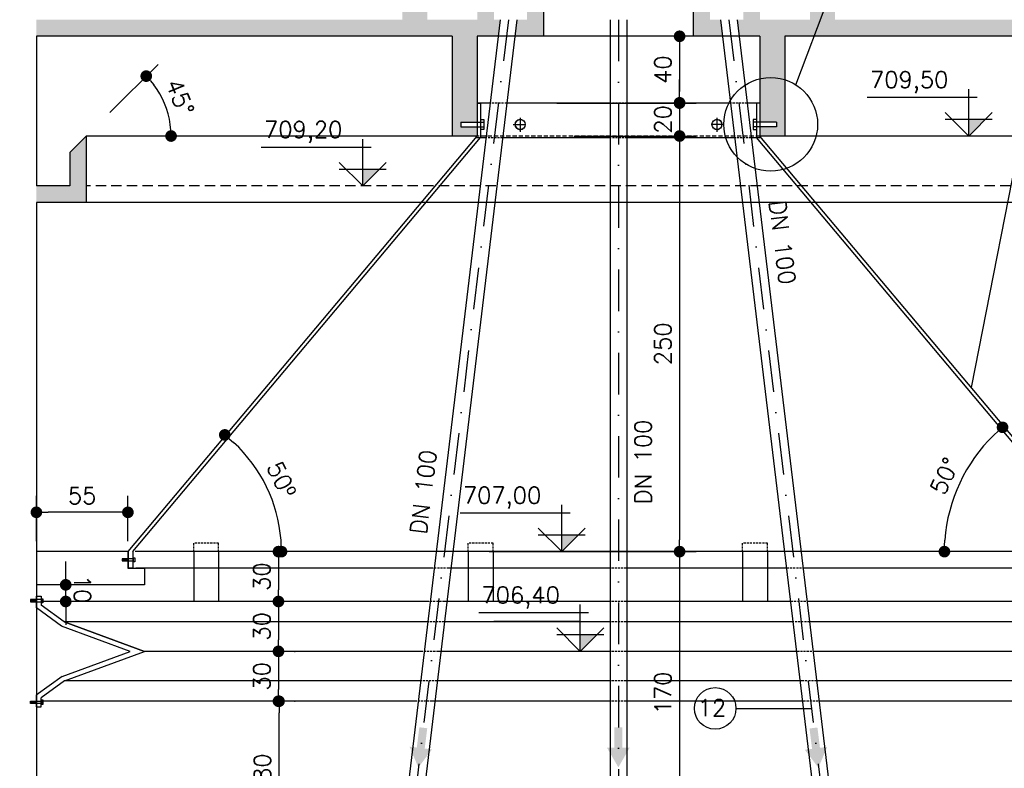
# Model space of a CAD drawing. Extents: x -5456 to -1251, y -1111 to 1859.
# Tile 21 of 24: x -2697 to -2106, y 906 to 1357. Entities that reach past the tile are written whole.
import ezdxf

# ---------------------------------------------------------------- set-up
doc = ezdxf.new("R2010")
doc.units = 0
doc.header["$LTSCALE"] = 10
doc.header["$MEASUREMENT"] = 0
for name, pattern in [('DASHDOT', [1, 0.5, -0.25, 0, -0.25]), ('HIDDEN', [0.375, 0.25, -0.125]), ('HIDDEN2', [0.1875, 0.125, -0.0625])]:
    doc.linetypes.add(name, pattern=pattern)
doc.layers.get('0').update_dxf_attribs({"linetype": 'CONTINUOUS'})
doc.layers.get('DEFPOINTS').update_dxf_attribs({"linetype": 'CONTINUOUS'})
for name, color, linetype in [('BAR-PECAS', 3, 'CONTINUOUS'), ('ELEVAÇÃO', 2, 'CONTINUOUS'), ('HITA', 150, 'CONTINUOUS'), ('PAREDES', 5, 'CONTINUOUS'), ('PROJEÇAO', 9, 'HIDDEN')]:
    doc.layers.add(name, color=color, linetype=linetype)
doc.styles.add('ROMANS', font='romans.shx')
doc.dimstyles.new('DIM1', dxfattribs={"dimtxt": 10, "dimasz": 7, "dimexe": 10, "dimexo": 20, "dimgap": 5, "dimtad": 1, "dimdec": 0, "dimzin": 0, "dimdsep": 46, "dimtxsty": 'ROMANS', "dimblk": 'DOT', "dimblk1": 'DOT', "dimblk2": 'DOT', "dimsah": 1, "dimcen": 0, "dimclrd": 6, "dimclre": 6, "dimclrt": 2, "dimadec": 0, "dimazin": 0, "dimtfac": 1e-07, "dimtdec": 0, "dimtix": 1, "dimtmove": 2, "dimatfit": 3, "dimldrblk": 'DOT', "dimfxl": 0, "dimtolj": 1, "dimtzin": 0, "dimarcsym": 0})

# ---------------------------------------------------------------- blocks, each defined once
blk = doc.blocks.new('DOT')
at = {"color": 0, "linetype": 'ByBlock'}
blk.add_line((-0.5, 0), (-1, 0), dxfattribs=at)
at = {"color": 0, "linetype": 'ByBlock', "const_width": 0.5}
blk.add_lwpolyline([(-0.25, 0, 1), (0.25, 0, 1)], format="xyb", close=True, dxfattribs=at)
blk = doc.blocks.new('*D96')
at = {"color": 9, "lineweight": -2}
blk.add_line((-2643.27, 1300.75), (-2614.31, 1329.71), dxfattribs=at)
blk.add_arc((-2657.41, 1286.6), 50.96, 7.87661, 37.12339, dxfattribs=at)
at = {"layer": 'DEFPOINTS', "color": 0}
for p in [(-2608.19, 1299.79), (-2657.41, 1286.6), (-2657.41, 1286.6), (-2507.41, 1286.6), (-2667.41, 1276.6)]:
    blk.add_point(p, dxfattribs=at)
at = {"color": 9, "lineweight": -2, "xscale": 7, "yscale": 7, "zscale": 7}
for p, rotation in [((-2621.38, 1322.64), 131.061692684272), ((-2606.45, 1286.6), 273.9383073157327)]:
    blk.add_blockref('DOT', p, dxfattribs=dict(at, rotation=rotation))
at = {"color": 3, "insert": (-2601.09, 1309.93), "char_height": 10, "attachment_point": 5, "rotation": 292.5, "style": 'ROMANS'}
blk.add_mtext('\\A1;45°', dxfattribs=at)
blk = doc.blocks.new('_DOT')
at = {"color": 0, "linetype": 'ByBlock'}
blk.add_line((-0.5, 0), (-1, 0), dxfattribs=at)
at = {"color": 0, "linetype": 'ByBlock', "const_width": 0.5}
blk.add_lwpolyline([(-0.25, 0, 1), (0.25, 0, 1)], format="xyb", close=True, dxfattribs=at)
blk = doc.blocks.new('*D97')
at = {"color": 9, "lineweight": -2}
for p, q in [((-2687.41, 1366.6), (-2687.41, 1482.98)), ((-2467.41, 1431.6), (-2467.41, 1482.98)), ((-2474.41, 1472.98), (-2680.41, 1472.98))]:
    blk.add_line(p, q, dxfattribs=at)
at = {"layer": 'DEFPOINTS', "color": 0}
for p in [(-2687.41, 1472.98), (-2467.41, 1411.6), (-2687.41, 1346.6)]:
    blk.add_point(p, dxfattribs=at)
at = {"color": 9, "lineweight": -2, "xscale": 7, "yscale": 7, "zscale": 7, "rotation": 180}
blk.add_blockref('DOT', (-2687.41, 1472.98), dxfattribs=at)
at = {"color": 9, "lineweight": -2, "xscale": 7, "yscale": 7, "zscale": 7}
blk.add_blockref('DOT', (-2467.41, 1472.98), dxfattribs=at)
at = {"color": 3, "insert": (-2577.41, 1482.98), "char_height": 10, "attachment_point": 5, "style": 'ROMANS'}
blk.add_mtext('\\A1;220', dxfattribs=at)
blk = doc.blocks.new('*D99')
at = {"color": 9, "lineweight": -2}
for p, q in [((-2669.8, 1023.62), (-2669.8, 1030.62)), ((-2669.78, 1006.61), (-2669.79, 1016.62)), ((-2657.2, 1016.64), (-2659.79, 1016.64)), ((-2657.19, 1006.63), (-2659.78, 1006.62)), ((-2669.77, 999.61), (-2669.76, 992.61))]:
    blk.add_line(p, q, dxfattribs=at)
at = {"layer": 'DEFPOINTS', "color": 0}
for p in [(-2677.2, 1016.62), (-2669.79, 1016.62), (-2677.19, 1006.6)]:
    blk.add_point(p, dxfattribs=at)
at = {"color": 9, "lineweight": -2, "xscale": 7, "yscale": 7, "zscale": 7}
for p, rotation in [((-2669.79, 1016.62), 270.0686911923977), ((-2669.78, 1006.61), 90.06869119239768)]:
    blk.add_blockref('DOT', p, dxfattribs=dict(at, rotation=rotation))
at = {"color": 3, "insert": (-2659.78, 1014.07), "char_height": 10, "attachment_point": 5, "rotation": 270.06869, "style": 'ROMANS'}
blk.add_mtext('\\A1;10', dxfattribs=at)
blk = doc.blocks.new('*D100')
at = {"color": 9, "lineweight": -2}
for p, q in [((-2687.41, 1042.87), (-2687.41, 1070.25)), ((-2632.41, 1042.87), (-2632.41, 1070.25)), ((-2639.41, 1060.25), (-2680.41, 1060.25))]:
    blk.add_line(p, q, dxfattribs=at)
at = {"layer": 'DEFPOINTS', "color": 0}
for p in [(-2687.41, 1060.25), (-2687.41, 1022.87), (-2632.41, 1022.87)]:
    blk.add_point(p, dxfattribs=at)
at = {"color": 9, "lineweight": -2, "xscale": 7, "yscale": 7, "zscale": 7, "rotation": 180}
blk.add_blockref('DOT', (-2687.41, 1060.25), dxfattribs=at)
at = {"color": 9, "lineweight": -2, "xscale": 7, "yscale": 7, "zscale": 7}
blk.add_blockref('DOT', (-2632.41, 1060.25), dxfattribs=at)
at = {"color": 3, "insert": (-2659.91, 1070.25), "char_height": 10, "attachment_point": 5, "style": 'ROMANS'}
blk.add_mtext('\\A1;55', dxfattribs=at)
blk = doc.blocks.new('*D101')
at = {"color": 9, "lineweight": -2}
blk.add_arc((-2044.04, 1036.6), 97.49, 134.02803, 175.88523, dxfattribs=at)
at = {"layer": 'DEFPOINTS', "color": 0}
for p in [(-2211.34, 1236.6), (-2125.44, 1090.26), (-2659.61, 1036.6), (-2047.95, 1036.6), (-2043.71, 1036.21)]:
    blk.add_point(p, dxfattribs=at)
at = {"color": 9, "lineweight": -2, "xscale": 7, "yscale": 7, "zscale": 7}
for p, rotation in [((-2106.59, 1111.38), 41.97064259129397), ((-2141.53, 1036.6), 267.9426135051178)]:
    blk.add_blockref('DOT', p, dxfattribs=dict(at, rotation=rotation))
at = {"color": 3, "insert": (-2141.42, 1082.11), "char_height": 10, "attachment_point": 5, "rotation": 64.95663, "style": 'ROMANS'}
blk.add_mtext('\\A1;50°', dxfattribs=at)
blk = doc.blocks.new('*D102')
at = {"color": 9, "lineweight": -2}
blk.add_arc((-2629.4, 1036.6), 89.33, 4.49101, 47.31963, dxfattribs=at)
at = {"layer": 'DEFPOINTS', "color": 0}
for p in [(-2472.08, 1236.6), (-2544.1, 1063.12), (-2629.71, 1036.21), (-2625.47, 1036.6), (-2023.81, 1036.6)]:
    blk.add_point(p, dxfattribs=at)
at = {"color": 9, "lineweight": -2, "xscale": 7, "yscale": 7, "zscale": 7}
for p, rotation in [((-2574.17, 1106.81), 139.5651355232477), ((-2540.07, 1036.6), 272.2455062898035)]:
    blk.add_blockref('DOT', p, dxfattribs=dict(at, rotation=rotation))
at = {"color": 3, "insert": (-2540.05, 1080), "char_height": 10, "attachment_point": 5, "rotation": 295.90532, "style": 'ROMANS'}
blk.add_mtext('\\A1;50º', dxfattribs=at)
blk = doc.blocks.new('*D104')
at = {"layer": 'DEFPOINTS', "color": 0}
for p in [(-2435.29, 1286.6), (-2435.29, 1036.6), (-2300.75, 1036.6)]:
    blk.add_point(p, dxfattribs=at)
at = {"layer": 'PAREDES', "color": 9, "lineweight": -2}
for p, q in [((-2300.75, 1279.6), (-2300.75, 1043.6)), ((-2415.29, 1036.6), (-2290.75, 1036.6))]:
    blk.add_line(p, q, dxfattribs=at)
at = {"layer": 'PAREDES', "color": 9, "lineweight": -2, "xscale": 7, "yscale": 7, "zscale": 7}
for p, rotation in [((-2300.75, 1286.6), 90), ((-2300.75, 1036.6), 270)]:
    blk.add_blockref('DOT', p, dxfattribs=dict(at, rotation=rotation))
at = {"layer": 'PAREDES', "color": 3, "insert": (-2310.75, 1161.6), "char_height": 10, "attachment_point": 5, "rotation": 90, "style": 'ROMANS'}
blk.add_mtext('\\A1;250', dxfattribs=at)
blk = doc.blocks.new('*D112')
at = {"layer": 'DEFPOINTS', "color": 0}
for p in [(-2435.29, 1036.6), (-2435.29, 866.6), (-2300.75, 866.6)]:
    blk.add_point(p, dxfattribs=at)
at = {"layer": 'PAREDES', "color": 9, "lineweight": -2}
for p, q in [((-2300.75, 1029.6), (-2300.75, 873.6)), ((-2415.29, 866.6), (-2290.75, 866.6))]:
    blk.add_line(p, q, dxfattribs=at)
at = {"layer": 'PAREDES', "color": 9, "lineweight": -2, "xscale": 7, "yscale": 7, "zscale": 7}
for p, rotation in [((-2300.75, 1036.6), 90), ((-2300.75, 866.6), 270)]:
    blk.add_blockref('DOT', p, dxfattribs=dict(at, rotation=rotation))
at = {"layer": 'PAREDES', "color": 3, "insert": (-2310.75, 951.6), "char_height": 10, "attachment_point": 5, "rotation": 90, "style": 'ROMANS'}
blk.add_mtext('\\A1;170', dxfattribs=at)
blk = doc.blocks.new('*D113')
at = {"color": 9, "lineweight": -2}
for p, q in [((-2530.95, 1006.6), (-2531.89, 1006.6)), ((-2541.89, 999.6), (-2541.89, 983.6)), ((-2530.95, 976.6), (-2531.89, 976.6))]:
    blk.add_line(p, q, dxfattribs=at)
at = {"layer": 'DEFPOINTS', "color": 0}
for p in [(-2550.95, 1006.6), (-2550.95, 976.6), (-2541.89, 976.6)]:
    blk.add_point(p, dxfattribs=at)
at = {"color": 9, "lineweight": -2, "xscale": 7, "yscale": 7, "zscale": 7}
for p, rotation in [((-2541.89, 1006.6), 90), ((-2541.89, 976.6), 270)]:
    blk.add_blockref('DOT', p, dxfattribs=dict(at, rotation=rotation))
at = {"color": 3, "insert": (-2551.89, 991.6), "char_height": 10, "attachment_point": 5, "rotation": 90, "style": 'ROMANS'}
blk.add_mtext('\\A1;30', dxfattribs=at)
blk = doc.blocks.new('*D114')
at = {"color": 9, "lineweight": -2}
for p, q in [((-2521.89, 946.6), (-2531.56, 946.6)), ((-2541.56, 873.6), (-2541.56, 939.6)), ((-2561.56, 866.6), (-2551.56, 866.6))]:
    blk.add_line(p, q, dxfattribs=at)
at = {"layer": 'DEFPOINTS', "color": 0}
for p in [(-2541.89, 946.6), (-2541.56, 946.6), (-2541.56, 866.6)]:
    blk.add_point(p, dxfattribs=at)
at = {"color": 9, "lineweight": -2, "xscale": 7, "yscale": 7, "zscale": 7}
for p, rotation in [((-2541.56, 946.6), 90), ((-2541.56, 866.6), 270)]:
    blk.add_blockref('DOT', p, dxfattribs=dict(at, rotation=rotation))
at = {"color": 3, "insert": (-2551.56, 906.6), "char_height": 10, "attachment_point": 5, "rotation": 90, "style": 'ROMANS'}
blk.add_mtext('\\A1;80', dxfattribs=at)
blk = doc.blocks.new('*D115')
at = {"color": 9, "lineweight": -2}
for p, q in [((-2532.2, 976.6), (-2531.89, 976.6)), ((-2541.89, 969.6), (-2541.89, 953.6)), ((-2532.2, 946.6), (-2531.89, 946.6))]:
    blk.add_line(p, q, dxfattribs=at)
at = {"layer": 'DEFPOINTS', "color": 0}
for p in [(-2552.2, 976.6), (-2552.2, 946.6), (-2541.89, 946.6)]:
    blk.add_point(p, dxfattribs=at)
at = {"color": 9, "lineweight": -2, "xscale": 7, "yscale": 7, "zscale": 7}
for p, rotation in [((-2541.89, 976.6), 90), ((-2541.89, 946.6), 270)]:
    blk.add_blockref('DOT', p, dxfattribs=dict(at, rotation=rotation))
at = {"color": 3, "insert": (-2551.89, 961.6), "char_height": 10, "attachment_point": 5, "rotation": 90, "style": 'ROMANS'}
blk.add_mtext('\\A1;30', dxfattribs=at)
blk = doc.blocks.new('*D116')
at = {"color": 9, "lineweight": -2}
for p, q in [((-2530.95, 1036.6), (-2531.89, 1036.6)), ((-2541.89, 1029.6), (-2541.89, 1013.6)), ((-2530.95, 1006.6), (-2531.89, 1006.6))]:
    blk.add_line(p, q, dxfattribs=at)
at = {"layer": 'DEFPOINTS', "color": 0}
for p in [(-2550.95, 1036.6), (-2550.95, 1006.6), (-2541.89, 1006.6)]:
    blk.add_point(p, dxfattribs=at)
at = {"color": 9, "lineweight": -2, "xscale": 7, "yscale": 7, "zscale": 7}
for p, rotation in [((-2541.89, 1036.6), 90), ((-2541.89, 1006.6), 270)]:
    blk.add_blockref('DOT', p, dxfattribs=dict(at, rotation=rotation))
at = {"color": 3, "insert": (-2551.89, 1021.6), "char_height": 10, "attachment_point": 5, "rotation": 90, "style": 'ROMANS'}
blk.add_mtext('\\A1;30', dxfattribs=at)
blk = doc.blocks.new('*D117')
at = {"color": 9, "lineweight": -2}
for p, q in [((-2207.41, 1451.6), (-2207.41, 1482.98)), ((-1987.41, 1366.6), (-1987.41, 1482.98)), ((-2200.41, 1472.98), (-1994.41, 1472.98))]:
    blk.add_line(p, q, dxfattribs=at)
at = {"layer": 'DEFPOINTS', "color": 0}
for p in [(-1987.41, 1472.98), (-2207.41, 1431.6), (-1987.41, 1346.6)]:
    blk.add_point(p, dxfattribs=at)
at = {"color": 9, "lineweight": -2, "xscale": 7, "yscale": 7, "zscale": 7, "rotation": 180}
blk.add_blockref('DOT', (-2207.41, 1472.98), dxfattribs=at)
at = {"color": 9, "lineweight": -2, "xscale": 7, "yscale": 7, "zscale": 7}
blk.add_blockref('DOT', (-1987.41, 1472.98), dxfattribs=at)
at = {"color": 3, "insert": (-2097.41, 1482.98), "char_height": 10, "attachment_point": 5, "style": 'ROMANS'}
blk.add_mtext('\\A1;220', dxfattribs=at)
blk = doc.blocks.new('*D121')
at = {"color": 9, "lineweight": -2}
for p, q in [((-2432.41, 1362.82), (-2432.41, 1459.69)), ((-2242.41, 1362.82), (-2242.41, 1459.69)), ((-2249.41, 1449.69), (-2425.41, 1449.69))]:
    blk.add_line(p, q, dxfattribs=at)
at = {"layer": 'DEFPOINTS', "color": 0}
for p in [(-2432.41, 1449.69), (-2432.41, 1342.82), (-2242.41, 1342.82)]:
    blk.add_point(p, dxfattribs=at)
at = {"color": 9, "lineweight": -2, "xscale": 7, "yscale": 7, "zscale": 7, "rotation": 180}
blk.add_blockref('DOT', (-2432.41, 1449.69), dxfattribs=at)
at = {"color": 9, "lineweight": -2, "xscale": 7, "yscale": 7, "zscale": 7}
blk.add_blockref('DOT', (-2242.41, 1449.69), dxfattribs=at)
at = {"color": 3, "insert": (-2337.41, 1459.69), "char_height": 10, "attachment_point": 5, "style": 'ROMANS'}
blk.add_mtext('\\A1;190', dxfattribs=at)
blk = doc.blocks.new('*D123')
at = {"layer": 'DEFPOINTS', "color": 0}
for p in [(-2435.29, 1346.6), (-2394.64, 1306.4), (-2300.75, 1306.4)]:
    blk.add_point(p, dxfattribs=at)
at = {"layer": 'PAREDES', "color": 9, "lineweight": -2}
for p, q in [((-2300.75, 1339.6), (-2300.75, 1313.4)), ((-2374.64, 1306.4), (-2290.75, 1306.4))]:
    blk.add_line(p, q, dxfattribs=at)
at = {"layer": 'PAREDES', "color": 9, "lineweight": -2, "xscale": 7, "yscale": 7, "zscale": 7}
for p, rotation in [((-2300.75, 1346.6), 90), ((-2300.75, 1306.4), 270)]:
    blk.add_blockref('DOT', p, dxfattribs=dict(at, rotation=rotation))
at = {"layer": 'PAREDES', "color": 3, "insert": (-2310.75, 1326.5), "char_height": 10, "attachment_point": 5, "rotation": 90, "style": 'ROMANS'}
blk.add_mtext('\\A1;40', dxfattribs=at)
blk = doc.blocks.new('*D124')
at = {"layer": 'DEFPOINTS', "color": 0}
for p in [(-2435.29, 1306.6), (-2384.25, 1286.6), (-2300.75, 1286.6)]:
    blk.add_point(p, dxfattribs=at)
at = {"layer": 'PAREDES', "color": 9, "lineweight": -2}
for p, q in [((-2300.75, 1313.6), (-2300.75, 1320.6)), ((-2300.75, 1306.6), (-2300.75, 1286.6)), ((-2364.25, 1286.6), (-2290.75, 1286.6)), ((-2300.75, 1279.6), (-2300.75, 1272.6))]:
    blk.add_line(p, q, dxfattribs=at)
at = {"layer": 'PAREDES', "color": 9, "lineweight": -2, "xscale": 7, "yscale": 7, "zscale": 7}
for p, rotation in [((-2300.75, 1306.6), 270), ((-2300.75, 1286.6), 90)]:
    blk.add_blockref('DOT', p, dxfattribs=dict(at, rotation=rotation))
at = {"layer": 'PAREDES', "color": 3, "insert": (-2310.75, 1296.6), "char_height": 10, "attachment_point": 5, "rotation": 90, "style": 'ROMANS'}
blk.add_mtext('\\A1;20', dxfattribs=at)
blk = doc.blocks.new('*D173')
at = {"color": 9, "lineweight": -2}
for p, q in [((-2707.41, 1366.6), (-2707.41, 1482.98)), ((-2687.41, 1366.6), (-2687.41, 1482.98)), ((-2714.41, 1472.98), (-2721.41, 1472.98)), ((-2687.41, 1472.98), (-2707.41, 1472.98)), ((-2680.41, 1472.98), (-2673.41, 1472.98))]:
    blk.add_line(p, q, dxfattribs=at)
at = {"layer": 'DEFPOINTS', "color": 0}
for p in [(-2707.41, 1472.98), (-2707.41, 1346.6), (-2687.41, 1346.6)]:
    blk.add_point(p, dxfattribs=at)
at = {"color": 9, "lineweight": -2, "xscale": 7, "yscale": 7, "zscale": 7}
blk.add_blockref('DOT', (-2707.41, 1472.98), dxfattribs=at)
at = {"color": 9, "lineweight": -2, "xscale": 7, "yscale": 7, "zscale": 7, "rotation": 180}
blk.add_blockref('DOT', (-2687.41, 1472.98), dxfattribs=at)
at = {"color": 3, "insert": (-2697.41, 1482.98), "char_height": 10, "attachment_point": 5, "style": 'ROMANS'}
blk.add_mtext('\\A1;30', dxfattribs=at)

msp = doc.modelspace()

# ---------------------------------------------------------------- hatches: boundary and pattern name
at = {"linetype": 'Continuous'}
for points in [[(-2453.96, 918.14), (-2449.6, 917.6), (-2457.79, 906.76), (-2463.08, 919.27), (-2458.72, 918.73), (-2457.21, 930.95), (-2452.45, 930.36)], [(-2339.96, 918.6), (-2344.35, 918.6), (-2337.56, 906.84), (-2330.77, 918.6), (-2335.16, 918.6), (-2335.16, 930.92), (-2339.96, 930.92)], [(-2221.12, 917.98), (-2225.48, 917.44), (-2217.29, 906.61), (-2212, 919.11), (-2216.36, 918.57), (-2217.87, 930.8), (-2222.63, 930.21)]]:
    msp.add_hatch(color=1, dxfattribs=at).paths.add_polyline_path(points)
at = {"layer": 'BAR-PECAS'}
h = msp.add_hatch(dxfattribs=at)
h.set_pattern_fill('AR-CONC', color=9, scale=3, style=0)
h.set_pattern_definition([(130, (-6773.341, 422.594), (-21.517805, -1.882564), [2.25, -24.75]), (185, (-6773.34, 422.594), (4.16254, 22.56576), [1.8, -19.8]), (79.5486, (-6775.134, 422.437), (-17.35528, 20.68319), [1.91221, -21.03426]), (133.8158, (-6773.34, 428.594), (-32.01723, -4.96557), [3.375, -37.125]), (83.3644, (-6776.01, 428.18), (-28.03988, 29.22354), [2.8683, -31.5514]), (188.8158, (-6773.34, 428.594), (-28.03986, 29.22356), [2.7, -29.7]), (159, (-6776.341, 427.094), (-17.90721, -12.078567), [2.25, -24.75]), (214, (-6776.34, 427.094), (-7.29946, 21.7545), [1.8, -19.8]), (108.5486, (-6777.833, 426.087), (-25.20668, 9.675915), [1.91221, -21.03426]), (142.5, (-6773.341, 422.594), (-0.364796, 9.986816), [0, -19.56, 0, -20.1, 0, -19.875]), (172.5, (-6773.341, 422.594), (-7.892086, 11.832351), [0, -11.46, 0, -19.11, 0, -7.575]), (212.5, (-6766.651, 422.594), (-16.014673, -0.676646), [0, -7.5, 0, -23.4, 0, -31.05]), (222.5, (-6763.651, 422.594), (-17.495585, 3.00315), [0, -9.75, 0, -15.54, 0, -22.05])])
h.paths.add_polyline_path([(-2687.41, 1356.6), (-2467.41, 1356.6), (-2467.41, 1411.6), (-2457.41, 1411.6), (-2457.41, 1407.6), (-2452.41, 1407.6), (-2452.41, 1356.6), (-2422.41, 1356.6), (-2422.41, 1376.6), (-2412.41, 1366.6), (-2412.41, 1356.6), (-2408.69, 1356.6), (-2409.89, 1346.6), (-2422.41, 1346.6), (-2422.41, 1295.04), (-2432.33, 1295.04), (-2432.33, 1292.04), (-2422.41, 1292.04), (-2422.41, 1286.6), (-2437.41, 1286.6), (-2437.41, 1346.6), (-2687.41, 1346.6)])
h.paths.add_polyline_path([(-2207.41, 1367.17), (-2207.41, 1356.6), (-2078.08, 1356.6), (-2080.23, 1346.6), (-2217.15, 1346.6)])
h.paths.add_polyline_path([(-2222.41, 1407.6), (-2217.41, 1407.6), (-2217.41, 1411.6), (-2207.41, 1411.6), (-2207.41, 1401.6), (-2207.41, 1367.17), (-2217.15, 1346.6), (-2237.41, 1346.6), (-2237.41, 1320.46, 0.135637), (-2252.41, 1321.04), (-2252.41, 1346.6), (-2264.94, 1346.6), (-2266.14, 1356.6), (-2262.41, 1356.6), (-2262.41, 1366.6), (-2252.41, 1376.6), (-2252.41, 1356.6), (-2222.41, 1356.6)])
h.paths.add_polyline_path([(-2252.41, 1321.04, -0.135637), (-2237.41, 1320.46), (-2237.41, 1286.6), (-2252.41, 1286.6), (-2252.41, 1292.04), (-2242.49, 1292.04), (-2242.49, 1295.04), (-2252.41, 1295.04)])
h.paths.add_polyline_path([(-2292.41, 1407.6), (-2282.41, 1407.6), (-2282.41, 1356.6), (-2292.41, 1356.6)])
h.paths.add_polyline_path([(-2292.41, 1356.6), (-2282.41, 1356.6), (-2276.21, 1356.6), (-2275.01, 1346.6), (-2292.41, 1346.6)])
h.paths.add_polyline_path([(-2392.41, 1407.6), (-2382.41, 1407.6), (-2382.41, 1356.6), (-2392.41, 1356.6)])
h.paths.add_polyline_path([(-2398.61, 1356.6), (-2392.41, 1356.6), (-2382.41, 1356.6), (-2382.41, 1346.6), (-2399.82, 1346.6)])
h.paths.add_polyline_path([(-2078.08, 1356.6), (-1967.41, 1356.6), (-1967.41, 1083.57), (-1978.33, 1058.79, 0.06849), (-1987.41, 1065.88), (-1987.41, 1246.6), (-2017.41, 1246.6), (-2017.41, 1286.6), (-2007.41, 1276.6), (-2007.41, 1256.6), (-1987.41, 1256.6), (-1987.41, 1346.6), (-2080.23, 1346.6)])
h.paths.add_polyline_path([(-1987.41, 1065.88, -0.208186), (-1967.41, 1038.71), (-1967.41, 1019.93, -0.208186), (-1987.41, 992.76), (-1987.41, 1006.43), (-1984.27, 1006.43), (-1984.27, 1007.79), (-1987.41, 1007.79)])
h.paths.add_polyline_path([(-1967.41, 1083.57), (-1967.41, 1038.71, 0.137731), (-1978.33, 1058.79)])
h.paths.add_polyline_path([(-1987.41, 992.76, 0.208186), (-1967.41, 1019.93), (-1967.41, 957.63), (-1987.41, 962.33)])
h.paths.add_polyline_path([(-1987.41, 945.55), (-1983.97, 945.56), (-1983.98, 946.91), (-1987.41, 946.9), (-1987.41, 962.33), (-1967.41, 957.63), (-1967.41, 626.6), (-2220.49, 626.6), (-2217.33, 634.35, 0.538906), (-2171.88, 646.6), (-1987.41, 646.6)])
h.paths.add_polyline_path([(-2225.4, 646.6), (-2184.67, 646.6), (-2184.67, 642.32), (-2183.17, 642.32), (-2183.17, 646.6), (-2171.88, 646.6, -0.72294)])
h.paths.add_polyline_path([(-2687.41, 646.6), (-2491.65, 646.6), (-2491.65, 642.32), (-2490.15, 642.32), (-2490.15, 646.6), (-2338.32, 646.6), (-2338.32, 642.32), (-2336.82, 642.32), (-2336.82, 646.6), (-2225.4, 646.6, 0.132437), (-2217.33, 634.35), (-2220.49, 626.6), (-2687.41, 626.6)])
h.paths.add_polyline_path([(-2687.41, 1256.6), (-2667.41, 1256.6), (-2667.41, 1276.6), (-2657.41, 1286.6), (-2657.41, 1246.6), (-2687.41, 1246.6)])
at = {"layer": 'ELEVAÇÃO'}
for points in [[(-2126.89, 1296.75), (-2116.75, 1296.75), (-2126.89, 1286.6)], [(-2491.2, 1266.75), (-2481.06, 1266.75), (-2491.2, 1256.6)], [(-2371.62, 1046.75), (-2361.47, 1046.75), (-2371.62, 1036.6)], [(-2360.48, 986.75), (-2350.34, 986.75), (-2360.48, 976.6)]]:
    msp.add_hatch(color=256, dxfattribs=at).paths.add_polyline_path(points)

# ---------------------------------------------------------------- linework, layer by layer
at = {"color": 9}
for p, q in [((-2230.95, 1317.45), (-2123.76, 1601.6)), ((-2046.1, 1539.95), (-2125.52, 1135.41)), ((-2396.56, 1297.5), (-2396.56, 1289.16)), ((-2278.27, 1297.5), (-2278.27, 1289.16)), ((-2400.71, 1293.54), (-2393.11, 1293.54)), ((-2274.12, 1293.54), (-2281.72, 1293.54)), ((-2266.85, 942.29), (-2221.08, 942.29))]:
    msp.add_line(p, q, dxfattribs=at)
at = {"color": 5}
for p, q in [((-2382.41, 1346.6), (-2382.41, 1407.6)), ((-2292.41, 1346.6), (-2292.41, 1407.6)), ((-2437.41, 1346.6), (-2687.41, 1346.6)), ((-2437.41, 1346.6), (-2437.41, 1286.6)), ((-2382.41, 1346.6), (-2422.41, 1346.6)), ((-2422.41, 1346.6), (-2422.41, 1286.6)), ((-2252.41, 1346.6), (-2292.41, 1346.6)), ((-2252.41, 1346.6), (-2252.41, 1286.6)), ((-1987.41, 1346.6), (-2237.41, 1346.6)), ((-2237.41, 1346.6), (-2237.41, 1286.6)), ((-2422.41, 1286.6), (-2437.41, 1286.6)), ((-2237.41, 1286.6), (-2252.41, 1286.6))]:
    msp.add_line(p, q, dxfattribs=at)
at = {"color": 9, "linetype": 'DASHDOT', "ltscale": 5}
for p, q in [((-2403.65, 1356.59), (-2483.42, 692.87)), ((-2337.41, 1356.6), (-2337.41, 675.37)), ((-2271.17, 1356.58), (-2191.43, 692.88))]:
    msp.add_line(p, q, dxfattribs=at)
at = {"color": 3}
for p, q in [((-2408.69, 1356.57), (-2477.47, 783.2)), ((-2398.61, 1356.6), (-2467.67, 782.02)), ((-2342.41, 1356.6), (-2342.41, 783.26)), ((-2332.41, 1356.6), (-2332.39, 783.26)), ((-2276.21, 1356.6), (-2207.16, 782.02)), ((-2266.14, 1356.57), (-2197.23, 783.21)), ((-2292.41, 1346.6), (-2382.41, 1346.6)), ((-2422.41, 1306.4), (-2420.41, 1306.4)), ((-2420.41, 1306.4), (-2420.41, 1285.63)), ((-2252.41, 1306.4), (-2255.41, 1306.4)), ((-2254.41, 1306.4), (-2254.41, 1285.63)), ((-2632.23, 1036.6), (-2422.41, 1286.6)), ((-2629.41, 1036.6), (-2420.41, 1285.63)), ((-2045.42, 1036.6), (-2254.41, 1285.63)), ((-2042.6, 1036.6), (-2252.41, 1286.6)), ((-2632.41, 1036.6), (-2687.41, 1036.6)), ((-2632.41, 1036.6), (-2632.4, 1026.6)), ((-2632.23, 1036.6), (-2632.23, 1026.77)), ((-2629.41, 1036.6), (-2629.41, 1026.77)), ((-2632.4, 1026.6), (-2622.4, 1026.6)), ((-2632.23, 1026.77), (-2629.41, 1026.77)), ((-2622.4, 1026.6), (-2622.39, 1016.66)), ((-2622.39, 1016.67), (-2687.41, 1016.6)), ((-2687.41, 1002.89), (-2687.41, 1009.89)), ((-2687.41, 1009.89), (-2684.58, 1009.89)), ((-2684.58, 1009.89), (-2684.58, 1004.42)), ((-2672.23, 991.73), (-2687.41, 1002.77)), ((-2360.48, 994.47), (-2412.39, 994.47)), ((-2452.13, 994.4), (-2670.97, 994.4)), ((-2342.86, 994.4), (-2442.15, 994.4)), ((-2232.68, 994.4), (-2332.86, 994.4)), ((-2004.82, 994.4), (-2222.61, 994.4)), ((-2671.94, 961.56), (-2687.51, 950.18)), ((-2456.39, 958.89), (-2670.68, 958.89)), ((-2342.86, 958.89), (-2446.41, 958.89)), ((-2226.92, 958.89), (-2332.86, 958.89)), ((-2004.82, 958.89), (-2218.34, 958.89)), ((-2687.51, 950.18), (-2687.5, 943.18)), ((-2684.5, 943.19), (-2684.51, 948.66)), ((-2687.5, 943.18), (-2684.5, 943.19))]:
    msp.add_line(p, q, dxfattribs=at)
at = {"color": 5, "linetype": 'Continuous'}
for p, q in [((-2687.41, 1346.6), (-2687.41, 1256.6)), ((-2687.41, 1346.6), (-2687.41, 1256.6)), ((-2667.41, 1276.6), (-2657.41, 1286.6)), ((-2667.41, 1276.6), (-2657.41, 1286.6)), ((-2657.41, 1286.6), (-2657.41, 1246.6)), ((-2667.41, 1276.6), (-2667.41, 1256.6)), ((-2667.41, 1256.6), (-2687.41, 1256.6)), ((-2657.41, 1246.6), (-2687.41, 1246.6)), ((-2687.41, 1246.6), (-2687.41, 646.6)), ((-2687.41, 1246.6), (-2687.41, 646.6))]:
    msp.add_line(p, q, dxfattribs=at)
at = {"color": 7}
for p, q in [((-2414.71, 1306.4), (-2422.41, 1306.4)), ((-2342.41, 1306.4), (-2404.65, 1306.4)), ((-2270.18, 1306.4), (-2332.41, 1306.4)), ((-2252.41, 1306.4), (-2260.11, 1306.4)), ((-2432.33, 1295.04), (-2432.33, 1292.04)), ((-2432.33, 1295.04), (-2420.41, 1295.04)), ((-2432.33, 1292.04), (-2420.41, 1292.04)), ((-2420.41, 1295.04), (-2418.38, 1295.04)), ((-2420.41, 1292.04), (-2418.38, 1292.04)), ((-2254.41, 1295.04), (-2256.45, 1295.04)), ((-2254.41, 1292.04), (-2256.45, 1292.04)), ((-2242.49, 1295.04), (-2254.41, 1295.04)), ((-2242.49, 1292.04), (-2254.41, 1292.04)), ((-2242.49, 1295.04), (-2242.49, 1292.04)), ((-2437.41, 1286.6), (-2657.41, 1286.6)), ((-2417.22, 1285.49), (-2423.35, 1285.49)), ((-2342.41, 1285.49), (-2407.16, 1285.49)), ((-2267.66, 1285.49), (-2332.41, 1285.49)), ((-2252.41, 1285.49), (-2257.59, 1285.49)), ((-2017.41, 1286.6), (-2237.41, 1286.6)), ((-2017.41, 1246.6), (-2657.41, 1246.6)), ((-2042.6, 1036.6), (-2628.09, 1036.6)), ((-2592.86, 1036.6), (-2592.86, 1006.6)), ((-2577.86, 1036.6), (-2577.86, 1006.6)), ((-2427.86, 1036.6), (-2427.86, 1006.6)), ((-2412.86, 1036.6), (-2412.86, 1006.6)), ((-2262.86, 1036.6), (-2262.86, 1006.6)), ((-2247.86, 1036.6), (-2247.86, 1006.6)), ((-2635.61, 1030.97), (-2635.61, 1032.32)), ((-2635.32, 1030.97), (-2635.32, 1032.32)), ((-2635.32, 1030.97), (-2635.32, 1032.32)), ((-2635.04, 1030.97), (-2635.04, 1032.32)), ((-2635.04, 1030.97), (-2635.04, 1032.32)), ((-2634.75, 1030.97), (-2634.75, 1032.32)), ((-2634.75, 1030.97), (-2634.75, 1032.32)), ((-2634.46, 1030.97), (-2634.46, 1032.32)), ((-2634.46, 1030.97), (-2634.46, 1032.32)), ((-2634.17, 1030.97), (-2634.17, 1032.32)), ((-2634.17, 1030.97), (-2634.17, 1032.32)), ((-2633.88, 1030.97), (-2633.88, 1032.32)), ((-2633.88, 1030.97), (-2633.88, 1032.32)), ((-2633.59, 1030.97), (-2633.59, 1032.32)), ((-2633.59, 1030.97), (-2633.59, 1032.32)), ((-2633.3, 1030.97), (-2633.3, 1032.32)), ((-2633.3, 1030.97), (-2633.3, 1032.32)), ((-2633.01, 1030.97), (-2633.01, 1032.32)), ((-2449.5, 1026.6), (-2627.67, 1026.6)), ((-2577.86, 1026.6), (-2592.86, 1026.6)), ((-2342.86, 1026.6), (-2439.5, 1026.6)), ((-2412.86, 1026.6), (-2427.86, 1026.6)), ((-2235.63, 1026.6), (-2332.86, 1026.6)), ((-2052.43, 1026.6), (-2225.55, 1026.6)), ((-2690.83, 1006.43), (-2690.83, 1007.79)), ((-2690.54, 1006.43), (-2690.54, 1007.79)), ((-2690.54, 1006.43), (-2690.54, 1007.79)), ((-2690.25, 1006.43), (-2690.25, 1007.79)), ((-2690.25, 1006.43), (-2690.25, 1007.79)), ((-2689.96, 1006.43), (-2689.96, 1007.79)), ((-2689.96, 1006.43), (-2689.96, 1007.79)), ((-2689.67, 1006.43), (-2689.67, 1007.79)), ((-2689.67, 1006.43), (-2689.67, 1007.79)), ((-2689.38, 1006.43), (-2689.38, 1007.79)), ((-2689.38, 1006.43), (-2689.38, 1007.79)), ((-2689.09, 1006.43), (-2689.09, 1007.79)), ((-2689.09, 1006.43), (-2689.09, 1007.79)), ((-2688.8, 1006.43), (-2688.8, 1007.79)), ((-2688.8, 1006.43), (-2688.8, 1007.79)), ((-2688.51, 1006.43), (-2688.51, 1007.79)), ((-2688.51, 1006.43), (-2688.51, 1007.79)), ((-2688.23, 1006.43), (-2688.23, 1007.79)), ((-2451.97, 1006.6), (-2683.46, 1006.6)), ((-2577.86, 1006.6), (-2592.86, 1006.6)), ((-2342.86, 1006.6), (-2441.98, 1006.6)), ((-2412.86, 1006.6), (-2427.86, 1006.6)), ((-2233.15, 1006.6), (-2332.86, 1006.6)), ((-2247.86, 1006.6), (-2262.86, 1006.6)), ((-1991.82, 1006.6), (-2223.07, 1006.6)), ((-2455.68, 976.6), (-2622.41, 976.6)), ((-2342.86, 976.6), (-2445.69, 976.6)), ((-2229.43, 976.6), (-2332.86, 976.6)), ((-2052.41, 976.6), (-2219.35, 976.6)), ((-2690.75, 946.64), (-2690.75, 945.28)), ((-2690.47, 946.64), (-2690.46, 945.28)), ((-2690.18, 946.64), (-2690.17, 945.28)), ((-2689.89, 946.64), (-2689.88, 945.28)), ((-2689.6, 946.64), (-2689.6, 945.28)), ((-2689.31, 946.64), (-2689.31, 945.28)), ((-2689.02, 946.64), (-2689.02, 945.29)), ((-2688.73, 946.64), (-2688.73, 945.29)), ((-2688.44, 946.64), (-2688.44, 945.29)), ((-2688.15, 946.64), (-2688.15, 945.29)), ((-2459.39, 946.6), (-2683.39, 946.6)), ((-2342.86, 946.6), (-2449.41, 946.6)), ((-2225.4, 946.6), (-2332.86, 946.6)), ((-1991.52, 946.6), (-2215.64, 946.6))]:
    msp.add_line(p, q, dxfattribs=at)
at = {"color": 7, "linetype": 'HIDDEN2'}
for p, q in [((-2404.65, 1306.4), (-2414.71, 1306.4)), ((-2332.41, 1306.4), (-2342.41, 1306.4)), ((-2260.11, 1306.4), (-2270.18, 1306.4)), ((-2407.16, 1285.49), (-2417.22, 1285.49)), ((-2332.41, 1285.49), (-2342.41, 1285.49)), ((-2257.59, 1285.49), (-2267.66, 1285.49)), ((-2577.86, 1041.6), (-2592.86, 1041.6)), ((-2592.86, 1036.6), (-2592.86, 1041.6)), ((-2577.86, 1036.6), (-2577.86, 1041.6)), ((-2427.86, 1036.6), (-2427.86, 1041.6)), ((-2412.86, 1041.6), (-2427.86, 1041.6)), ((-2412.86, 1036.6), (-2412.86, 1041.6)), ((-2247.86, 1041.6), (-2262.86, 1041.6)), ((-2262.86, 1036.6), (-2262.86, 1041.6)), ((-2247.86, 1036.6), (-2247.86, 1041.6)), ((-2439.5, 1026.6), (-2449.5, 1026.6)), ((-2332.86, 1026.6), (-2342.86, 1026.6)), ((-2225.55, 1026.6), (-2235.63, 1026.6)), ((-2225.24, 1026.6), (-2225.55, 1026.6)), ((-2441.98, 1006.6), (-2451.97, 1006.6)), ((-2332.86, 1006.6), (-2342.86, 1006.6)), ((-2223.07, 1006.6), (-2233.15, 1006.6)), ((-2445.69, 976.6), (-2455.68, 976.6)), ((-2332.86, 976.6), (-2342.86, 976.6)), ((-2219.35, 976.6), (-2229.43, 976.6)), ((-2449.41, 946.6), (-2459.39, 946.6)), ((-2332.86, 946.6), (-2342.86, 946.6)), ((-2215.64, 946.6), (-2225.71, 946.6))]:
    msp.add_line(p, q, dxfattribs=at)
at = {"color": 7, "linetype": 'HIDDEN'}
msp.add_line((-2252.41, 1286.6), (-2422.41, 1286.6), dxfattribs=at)
at = {"color": 1, "linetype": 'HIDDEN2'}
msp.add_line((-2247.86, 1036.6), (-2247.86, 1041.6), dxfattribs=at)
at = {"color": 3, "linetype": 'Continuous'}
for p, q in [((-2670.8, 994.4), (-2684.58, 1004.42)), ((-2631.1, 976.6), (-2672.23, 991.73)), ((-2670.8, 994.4), (-2622.41, 976.6)), ((-2622.41, 976.6), (-2670.8, 994.4)), ((-2671.94, 961.56), (-2631.1, 976.6)), ((-2670.51, 958.89), (-2622.41, 976.6)), ((-2670.51, 958.89), (-2684.51, 948.66))]:
    msp.add_line(p, q, dxfattribs=at)
at = {"color": 3, "linetype": 'HIDDEN2'}
for p, q in [((-2442.15, 994.4), (-2452.13, 994.4)), ((-2332.86, 994.4), (-2342.86, 994.4)), ((-2222.61, 994.4), (-2232.68, 994.4)), ((-2446.41, 958.89), (-2456.39, 958.89)), ((-2332.86, 958.89), (-2342.86, 958.89)), ((-2218.34, 958.89), (-2228.41, 958.89))]:
    msp.add_line(p, q, dxfattribs=at)
at = {"color": 7}
for points in [[(-2420.41, 1296.54), (-2418.38, 1296.54), (-2418.38, 1290.54), (-2420.41, 1290.54)], [(-2254.41, 1296.54), (-2256.45, 1296.54), (-2256.45, 1290.54), (-2254.41, 1290.54)]]:
    msp.add_lwpolyline(points, dxfattribs=at)
for points in [[(-2629.02, 1032.32), (-2635.8, 1032.32), (-2635.8, 1030.97), (-2629.02, 1030.97)], [(-2629.02, 1032.83), (-2628.25, 1032.83), (-2628.25, 1030.37), (-2629.02, 1030.37)], [(-2684.24, 1007.79), (-2691.01, 1007.79), (-2691.01, 1006.43), (-2684.24, 1006.43)], [(-2684.24, 1008.29), (-2683.46, 1008.29), (-2683.46, 1005.84), (-2684.24, 1005.84)], [(-2684.16, 944.79), (-2683.39, 944.79), (-2683.39, 947.25), (-2684.17, 947.25)], [(-2684.16, 945.3), (-2690.94, 945.28), (-2690.94, 946.64), (-2684.16, 946.65)]]:
    msp.add_lwpolyline(points, close=True, dxfattribs=at)
at = {"color": 3, "linetype": 'Continuous'}
msp.add_circle((-2245.97, 1293.61), 28.18, dxfattribs=at)
at = {"color": 3}
for centre in [(-2396.56, 1293.54), (-2278.27, 1293.54)]:
    msp.add_circle(centre, 3, dxfattribs=at)
at = {"color": 9}
msp.add_circle((-2279.35, 942.29), 12.5, dxfattribs=at)
at = {"color": 3, "linetype": 'Continuous'}
for centre, start, end in [((-2396.56, 1293.54), 37.62562, 308.24917), ((-2278.27, 1293.54), 231.75083, 142.37438)]:
    msp.add_arc(centre, 3, start, end, dxfattribs=at)
at = {"layer": 'DEFPOINTS', "color": 0, "linetype": 'ByBlock'}
msp.add_point((-2572.41, 1346.6), dxfattribs=at)
at = {"layer": 'ELEVAÇÃO', "color": 3, "linetype": 'Continuous'}
for p, q in [((-2126.89, 1286.6), (-2126.89, 1314.72)), ((-2121.89, 1309.72), (-2187.93, 1309.72)), ((-2126.89, 1286.6), (-2141.03, 1300.75)), ((-2141.03, 1296.75), (-2112.75, 1296.75)), ((-2126.89, 1286.6), (-2112.75, 1300.75)), ((-2491.2, 1256.6), (-2491.2, 1284.72)), ((-2486.2, 1279.72), (-2552.25, 1279.72)), ((-2491.2, 1256.6), (-2505.34, 1270.75)), ((-2505.34, 1266.75), (-2477.06, 1266.75)), ((-2491.2, 1256.6), (-2477.06, 1270.75)), ((-2366.62, 1059.72), (-2432.66, 1059.72)), ((-2371.62, 1036.6), (-2371.62, 1064.72)), ((-2371.62, 1036.6), (-2385.76, 1050.75)), ((-2371.62, 1036.6), (-2357.47, 1050.75)), ((-2385.76, 1046.75), (-2357.47, 1046.75)), ((-2360.48, 976.6), (-2360.48, 1004.72)), ((-2355.48, 999.72), (-2421.53, 999.72)), ((-2360.48, 976.6), (-2374.62, 990.75)), ((-2360.48, 976.6), (-2346.34, 990.75)), ((-2374.62, 986.75), (-2346.34, 986.75))]:
    msp.add_line(p, q, dxfattribs=at)
at = {"layer": 'HITA', "color": 5, "linetype": 'Continuous'}
msp.add_line((-2687.41, 1199.43), (-2687.41, 666.6), dxfattribs=at)
at = {"layer": 'PROJEÇAO', "ltscale": 2.5}
msp.add_line((-2017.41, 1256.6), (-2657.41, 1256.6), dxfattribs=at)

# ---------------------------------------------------------------- texts
at = {"color": 3, "style": 'ROMANS'}
for s, p in [('709,50', (-2186.28, 1315.52)), ('709,20', (-2550.59, 1285.52)), ('707,00', (-2431.01, 1065.52)), ('706,40', (-2419.87, 1005.52))]:
    msp.add_text(s, height=10, dxfattribs=at).set_placement(p)
for rotation, p in [(277.0626, (-2247.03, 1247.36)), (90, (-2317.69, 1065.01)), (82.9374, (-2452.98, 1046.51))]:
    msp.add_text('DN 100 ', height=10, rotation=rotation, dxfattribs=at).set_placement(p)
at = {"color": 2, "style": 'ROMANS'}
msp.add_text('12', height=10, dxfattribs=at).set_placement((-2289.88, 937.69))

# ---------------------------------------------------------------- dimensions: what is measured, and where the dimension line sits
at = {"color": 2}
dim = msp.add_linear_dim(base=(-2707.41, 1472.98), p1=(-2687.41, 1346.6), p2=(-2707.41, 1346.6), text='30', dimstyle='DIM1', override={"dimclrd": 9, "dimclre": 9, "dimclrt": 3}, dxfattribs=at)
dim.commit()
dim.dimension.update_dxf_attribs({"geometry": '*D173', "text_midpoint": (-2697.41, 1482.98)})
for base, p1, p2, angle, picture, middle in [((-2687.41, 1472.98), (-2467.41, 1411.6), (-2687.41, 1346.6), 180, '*D97', (-2577.41, 1482.98)), ((-1987.41, 1472.98), (-2207.41, 1431.6), (-1987.41, 1346.6), 180, '*D117', (-2097.41, 1482.98)), ((-2432.41, 1449.69), (-2242.41, 1342.82), (-2432.41, 1342.82), 180, '*D121', (-2337.41, 1459.69)), ((-2687.41, 1060.25), (-2632.41, 1022.87), (-2687.41, 1022.87), 180, '*D100', (-2659.91, 1070.25)), ((-2541.56, 946.6), (-2541.56, 866.6), (-2541.89, 946.6), 90, '*D114', (-2551.56, 906.6))]:
    dim = msp.add_linear_dim(base=base, p1=p1, p2=p2, angle=angle, dimstyle='DIM1', override={"dimclrd": 9, "dimclre": 9, "dimclrt": 3}, dxfattribs=at)
    dim.commit()
    dim.dimension.update_dxf_attribs({"geometry": picture, "text_midpoint": middle})
for base, line1, line2, picture, middle in [((-2608.19, 1299.79), ((-2507.41, 1286.6), (-2657.41, 1286.6)), ((-2667.41, 1276.6), (-2657.41, 1286.6)), '*D96', (-2601.09, 1309.93)), ((-2125.44, 1090.26), ((-2043.71, 1036.21), (-2211.34, 1236.6)), ((-2659.61, 1036.6), (-2047.95, 1036.6)), '*D101', (-2141.42, 1082.11))]:
    dim = msp.add_angular_dim_2l(base=base, line1=line1, line2=line2, dimstyle='DIM1', override={"dimclrd": 9, "dimclre": 9, "dimclrt": 3}, dxfattribs=at)
    dim.commit()
    dim.dimension.update_dxf_attribs({"geometry": picture, "text_midpoint": middle})
dim = msp.add_angular_dim_2l(base=(-2544.1, 1063.12), line1=((-2629.71, 1036.21), (-2472.08, 1236.6)), line2=((-2023.81, 1036.6), (-2625.47, 1036.6)), text='50º', dimstyle='DIM1', override={"dimclrd": 9, "dimclre": 9, "dimclrt": 3}, dxfattribs=at)
dim.commit()
dim.dimension.update_dxf_attribs({"geometry": '*D102', "text_midpoint": (-2540.05, 1080)})
for p1, p2, distance, picture, middle in [((-2550.95, 1036.6), (-2550.95, 1006.6), 9.06, '*D116', (-2551.89, 1021.6)), ((-2550.95, 1006.6), (-2550.95, 976.6), 9.06, '*D113', (-2551.89, 991.6)), ((-2552.2, 976.6), (-2552.2, 946.6), 10.31, '*D115', (-2551.89, 961.6))]:
    dim = msp.add_aligned_dim(p1=p1, p2=p2, distance=distance, dimstyle='DIM1', override={"dimclrd": 9, "dimclre": 9, "dimclrt": 3}, dxfattribs=at)
    dim.commit()
    dim.dimension.update_dxf_attribs({"geometry": picture, "text_midpoint": middle})
dim = msp.add_linear_dim(base=(-2669.79, 1016.62), p1=(-2677.19, 1006.6), p2=(-2677.2, 1016.62), angle=90.06869, dimstyle='DIM1', override={"dimclrd": 9, "dimclre": 9, "dimclrt": 3}, dxfattribs=at)
dim.commit()
dim.dimension.update_dxf_attribs({"geometry": '*D99', "text_midpoint": (-2659.78, 1014.07), "dimtype": 161})
at = {"layer": 'PAREDES'}
for base, p1, p2, picture, middle in [((-2300.75, 1306.4), (-2435.29, 1346.6), (-2394.64, 1306.4), '*D123', (-2310.75, 1326.5)), ((-2300.75, 1286.6), (-2435.29, 1306.6), (-2384.25, 1286.6), '*D124', (-2310.75, 1296.6)), ((-2300.75, 1036.6), (-2435.29, 1286.6), (-2435.29, 1036.6), '*D104', (-2310.75, 1161.6)), ((-2300.75, 866.6), (-2435.29, 1036.6), (-2435.29, 866.6), '*D112', (-2310.75, 951.6))]:
    dim = msp.add_linear_dim(base=base, p1=p1, p2=p2, angle=90, dimstyle='DIM1', override={"dimse1": 1, "dimclrd": 9, "dimclre": 9, "dimclrt": 3}, dxfattribs=at)
    dim.commit()
    dim.dimension.update_dxf_attribs({"geometry": picture, "text_midpoint": middle})

doc.saveas('drawing.dxf')
